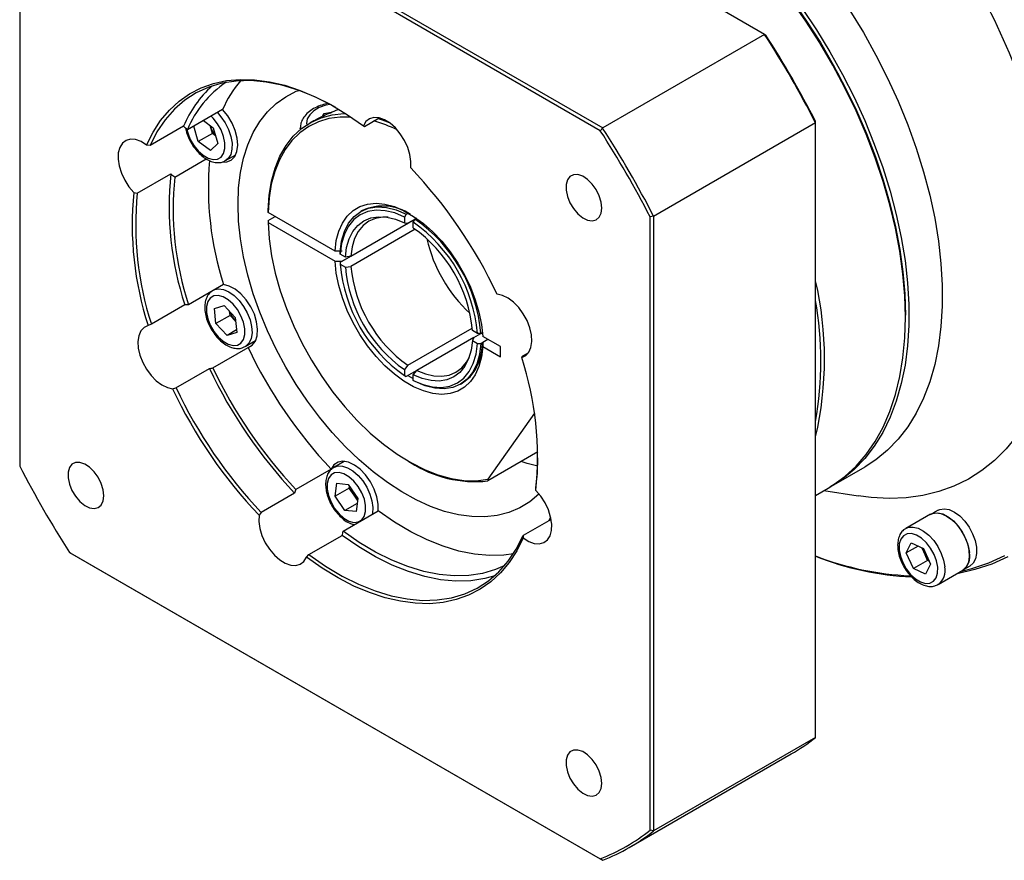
# Model space of a CAD drawing. Header units: millimetres. Extents: x 10014 to 11120, y 367 to 1148.
# Tile 4 of 8: x 10352 to 10490, y 510 to 628. Entities that reach past the tile are written whole.
import ezdxf

# ---------------------------------------------------------------- set-up
doc = ezdxf.new("R2010")
doc.units = ezdxf.units.MM
doc.layers.add('1轮廓实线层', color=7, linetype='Continuous')

msp = doc.modelspace()

# ---------------------------------------------------------------- linework, layer by layer
at = {"layer": '1轮廓实线层', "linetype": 'Continuous', "lineweight": 30}
for p, q in [((10456.23, 626.39), (10381.45, 669.56)), ((10358.69, 656.42), (10433.47, 613.25)), ((10433.13, 612.87), (10358.53, 655.94)), ((10351.53, 651.9), (10351.53, 565.75)), ((10456.23, 626.39), (10433.47, 613.25)), ((10456.39, 626.3), (10456.23, 626.39)), ((10380.05, 615.84), (10375.1, 612.98)), ((10394.11, 614.91), (10394.28, 615.29)), ((10394.28, 615.29), (10395.33, 615.45)), ((10394.28, 614.99), (10394.28, 615.29)), ((10400, 613.48), (10402.06, 614.67)), ((10374.56, 613.5), (10369.85, 610.78)), ((10376.63, 611.35), (10375.99, 613.5)), ((10377.35, 614.28), (10378.72, 613.28)), ((10378.28, 613.6), (10378.28, 613.6)), ((10378.61, 612.49), (10378.28, 613.6)), ((10378.72, 613.28), (10379.37, 611.07)), ((10390.98, 613.03), (10390.97, 613.27)), ((10390.97, 613.25), (10390.97, 613.02)), ((10392.85, 614.26), (10392.3, 613.94)), ((10399.83, 613.56), (10400, 613.48)), ((10433.13, 612.87), (10433.47, 613.25)), ((10440.62, 600.85), (10463.39, 614)), ((10463.39, 614), (10463.39, 614.18)), ((10463.39, 527.64), (10463.39, 614)), ((10378.61, 612.49), (10376.63, 611.35)), ((10379.05, 612.17), (10378.61, 612.49)), ((10369.85, 610.78), (10369.36, 610.84)), ((10378.33, 610.11), (10376.63, 611.35)), ((10379.37, 611.07), (10378.33, 610.11)), ((10373.32, 606.35), (10377.75, 608.9)), ((10380.44, 608.66), (10381.9, 609.5)), ((10368.06, 604.09), (10372.76, 606.81)), ((10367.57, 604.18), (10368.06, 604.09)), ((10386.43, 601.39), (10386.43, 601.67)), ((10395.85, 595.95), (10386.43, 601.39)), ((10386.43, 600.24), (10387.42, 600.82)), ((10399.72, 601.66), (10399.47, 601.52)), ((10405.85, 601.16), (10405.6, 600.73)), ((10405.6, 600.73), (10405.6, 599.91)), ((10405.85, 601.16), (10406.1, 601.3)), ((10440.62, 600.85), (10440.13, 600.75)), ((10440.13, 514.6), (10440.13, 600.75)), ((10440.62, 600.85), (10440.62, 514.5)), ((10386.43, 600.24), (10386.43, 599.96)), ((10386.43, 599.96), (10395.85, 594.52)), ((10398.08, 595.24), (10407.08, 600.44)), ((10405.6, 599.91), (10406.1, 599.87)), ((10407.09, 600.44), (10406.1, 599.87)), ((10406.84, 600.02), (10407.09, 600.44)), ((10406.84, 599.2), (10406.84, 600.02)), ((10407.3, 600.57), (10407.09, 600.44)), ((10407.11, 599.02), (10398.08, 593.81)), ((10396.84, 595.95), (10395.85, 595.95)), ((10396.59, 595.52), (10396.59, 595.81)), ((10397.3, 595.12), (10396.59, 595.52)), ((10396.59, 594.38), (10398.07, 595.24)), ((10396.84, 594.52), (10398.07, 595.24)), ((10398.08, 595.24), (10397.3, 595.12)), ((10395.85, 594.52), (10396.84, 594.52)), ((10396.59, 594.38), (10396.59, 594.1)), ((10396.59, 594.1), (10397.3, 593.69)), ((10397.3, 593.69), (10398.08, 593.81)), ((10380.19, 591.26), (10375.24, 588.4)), ((10374.73, 588.4), (10370.03, 585.68)), ((10378.89, 587.87), (10380.25, 588.29)), ((10380.25, 588.29), (10381.83, 586.62)), ((10379.11, 585.78), (10378.89, 587.87)), ((10381.09, 586.92), (10379.11, 585.78)), ((10381.09, 586.92), (10381.03, 587.46)), ((10381.88, 586.09), (10381.09, 586.92)), ((10476.01, 586.68), (10476.01, 586.96)), ((10370.03, 585.68), (10369.57, 585.5)), ((10380.69, 584.11), (10379.11, 585.78)), ((10381.83, 586.62), (10382.05, 584.52)), ((10381.89, 586.08), (10381.88, 586.09)), ((10382.02, 584.87), (10380.69, 584.11)), ((10382.05, 584.52), (10380.69, 584.11)), ((10406.1, 579.92), (10415.13, 585.13)), ((10415.85, 584.4), (10415.15, 584.81)), ((10415.36, 583.83), (10416.34, 584.4)), ((10416.35, 584.4), (10415.85, 584.4)), ((10416.35, 584.4), (10416.56, 584.52)), ((10383.24, 582.54), (10384.69, 583.38)), ((10415.36, 583.83), (10407.34, 579.2)), ((10415.36, 583.83), (10415.15, 583.38)), ((10415.15, 583.38), (10415.85, 582.97)), ((10415.85, 582.97), (10416.35, 582.97)), ((10417.34, 583.55), (10416.35, 582.97)), ((10419.09, 582.53), (10416.6, 583.97)), ((10417.34, 583.55), (10416.6, 583.12)), ((10416.6, 583.12), (10416.6, 582.55)), ((10378.67, 579.55), (10383.62, 582.41)), ((10416.6, 582.55), (10419.09, 581.11)), ((10419.09, 581.11), (10419.09, 582.53)), ((10422.99, 581.61), (10422.12, 581.1)), ((10406.1, 579.92), (10405.6, 579.3)), ((10422.12, 581.1), (10422.08, 581)), ((10373.49, 576.75), (10378.2, 579.47)), ((10405.6, 579.3), (10405.6, 578.48)), ((10405.6, 578.48), (10405.85, 578.34)), ((10407.33, 579.19), (10405.85, 578.34)), ((10406.84, 578.58), (10407.34, 579.2)), ((10406.84, 577.77), (10406.84, 578.58)), ((10407.09, 577.63), (10406.84, 577.77)), ((10413.47, 577.27), (10413.72, 577.41)), ((10373.02, 576.61), (10373.49, 576.75)), ((10423.86, 573.2), (10417.34, 563.91)), ((10424.35, 567.73), (10417.31, 563.66)), ((10397.12, 566.41), (10395.67, 565.57)), ((10406.22, 566.39), (10406.47, 566.25)), ((10395.29, 565.34), (10390.34, 562.48)), ((10465.63, 562.93), (10470.34, 565.64)), ((10395.87, 561.51), (10396.09, 563.34)), ((10396.09, 563.34), (10397.68, 563.18)), ((10417.34, 563.91), (10417.31, 563.66)), ((10390.17, 561.95), (10385.46, 559.24)), ((10397.84, 562.65), (10395.87, 561.51)), ((10397.68, 563.18), (10399.03, 561.19)), ((10397.84, 562.65), (10397.87, 562.89)), ((10398.52, 561.65), (10397.84, 562.65)), ((10424.08, 562.32), (10424.09, 562.69)), ((10463.39, 561.63), (10465.14, 562.64)), ((10464.54, 562.3), (10469.37, 561.55)), ((10397.22, 559.52), (10395.87, 561.51)), ((10398.95, 560.51), (10397.22, 559.52)), ((10399.01, 560.95), (10398.52, 561.65)), ((10399.03, 561.19), (10398.81, 559.36)), ((10385.46, 559.24), (10385.17, 558.84)), ((10396.98, 556.6), (10401.93, 559.45)), ((10398.81, 559.36), (10397.22, 559.52)), ((10480.6, 559.55), (10479.86, 559.13)), ((10426.21, 558.26), (10422.3, 556)), ((10426.15, 558.57), (10425.9, 558.08)), ((10479.53, 558.99), (10476.07, 556.99)), ((10392.15, 553.31), (10396.86, 556.02)), ((10422.3, 556), (10422.3, 555.66)), ((10476.14, 553.54), (10476.84, 554.95)), ((10476.84, 554.95), (10478.55, 554.17)), ((10358.53, 553.63), (10433.13, 510.56)), ((10358.69, 553.53), (10358.53, 553.63)), ((10477.81, 554.5), (10476.14, 553.54)), ((10478.63, 553.59), (10478.31, 554.28)), ((10478.55, 554.17), (10479.55, 551.98)), ((10479.13, 552.5), (10478.63, 553.59)), ((10433.47, 510.36), (10358.69, 553.53)), ((10391.83, 552.93), (10392.15, 553.31)), ((10477.15, 551.36), (10476.14, 553.54)), ((10479.13, 552.5), (10477.15, 551.36)), ((10479.37, 552.39), (10479.13, 552.5)), ((10478.86, 550.58), (10477.15, 551.36)), ((10479.55, 551.98), (10478.86, 550.58)), ((10480.62, 549.11), (10484.08, 551.11)), ((10484.37, 551.32), (10485.1, 551.74)), ((10463.39, 527.64), (10440.62, 514.5)), ((10437.2, 512.16), (10459.97, 525.3)), ((10440.62, 514.5), (10440.13, 514.6)), ((10433.47, 510.36), (10433.13, 510.56))]:
    msp.add_line(p, q, dxfattribs=at)
at = {"layer": '1轮廓实线层', "linetype": 'Continuous', "lineweight": 30, "flags": 128}
for points in [[(10439.14, 650.83), (10441.05, 649.68), (10443.58, 647.96), (10446.1, 646.05), (10448.58, 643.96), (10451.02, 641.71), (10453.4, 639.29), (10455.71, 636.73), (10457.94, 634.03), (10460.09, 631.2), (10462.13, 628.27), (10464.06, 625.24), (10465.88, 622.13), (10467.57, 618.96), (10469.12, 615.73), (10470.53, 612.47), (10471.79, 609.19), (10472.89, 605.9), (10473.84, 602.63), (10474.62, 599.38), (10475.23, 596.18), (10475.66, 593.03), (10475.93, 589.95), (10476.01, 586.96)], [(10476.01, 586.68), (10475.93, 589.69), (10475.66, 592.78), (10475.22, 595.95), (10474.61, 599.18), (10473.82, 602.45), (10472.87, 605.75), (10471.76, 609.05), (10470.49, 612.36), (10469.07, 615.64), (10467.51, 618.89), (10465.81, 622.09), (10463.98, 625.21), (10462.04, 628.26), (10459.98, 631.21)], [(10476.01, 586.96), (10475.99, 588.45), (10475.82, 591.48), (10475.47, 594.59), (10474.94, 597.77), (10474.25, 601), (10473.39, 604.27), (10472.36, 607.55), (10471.18, 610.83), (10469.84, 614.11), (10468.36, 617.35), (10466.74, 620.55), (10464.99, 623.7), (10463.11, 626.77), (10461.12, 629.75)], [(10461.52, 630.04), (10463.52, 627.04), (10465.41, 623.94), (10467.17, 620.78), (10468.8, 617.56), (10470.3, 614.29), (10471.64, 610.99), (10472.83, 607.69), (10473.86, 604.38), (10474.73, 601.1), (10475.43, 597.85), (10475.96, 594.65), (10476.31, 591.51), (10476.49, 588.46), (10476.49, 585.5), (10476.31, 582.65), (10475.96, 579.92), (10475.43, 577.33), (10474.73, 574.88), (10473.86, 572.6), (10472.83, 570.49), (10471.64, 568.55), (10470.3, 566.81), (10468.8, 565.27), (10467.17, 563.93), (10465.41, 562.8), (10465.38, 562.79)], [(10468.22, 629.75), (10470.11, 626.66), (10471.87, 623.49), (10473.51, 620.27), (10475, 617), (10476.34, 613.71), (10477.53, 610.4), (10478.57, 607.1), (10479.43, 603.81), (10480.13, 600.56), (10480.66, 597.36), (10481.01, 594.22), (10481.19, 591.17), (10481.19, 588.21), (10481.01, 585.36), (10480.66, 582.63), (10480.13, 580.04), (10479.43, 577.6), (10478.57, 575.31), (10477.53, 573.2), (10476.34, 571.27), (10475, 569.52), (10473.51, 567.98), (10471.87, 566.64), (10470.34, 565.64)], [(10369.36, 610.84), (10370.27, 612.66), (10371.34, 614.3), (10372.56, 615.76), (10373.92, 617.01), (10375.41, 618.06), (10377.03, 618.89), (10378.77, 619.51), (10380.61, 619.91), (10382.54, 620.08), (10384.55, 620.03), (10386.63, 619.75), (10388.77, 619.25), (10390.95, 618.53), (10393.16, 617.6), (10395.38, 616.45), (10397.61, 615.11), (10399.83, 613.56)], [(10395.96, 616.13), (10395.32, 616.48), (10392.99, 617.65), (10390.67, 618.58), (10388.39, 619.27), (10386.17, 619.71), (10384.01, 619.9), (10381.93, 619.85), (10379.95, 619.54), (10378.09, 618.99), (10376.34, 618.19), (10374.73, 617.15), (10373.27, 615.88), (10371.96, 614.39), (10370.82, 612.69), (10369.85, 610.78)], [(10382.22, 602.54), (10382.3, 604.82), (10382.56, 606.99), (10383, 609.02), (10383.6, 610.9), (10384.36, 612.63), (10385.28, 614.17), (10386.36, 615.53), (10387.57, 616.7), (10388.92, 617.65), (10390.4, 618.4), (10390.76, 618.54)], [(10380.15, 608.45), (10380.64, 608.48), (10381.27, 608.74), (10381.75, 609.24), (10382.06, 609.95), (10382.18, 610.83), (10382.1, 611.83), (10381.82, 612.89), (10381.37, 613.95), (10380.77, 614.95), (10380.05, 615.84)], [(10395.16, 616.57), (10394.57, 616.44), (10393.64, 616.11), (10392.86, 615.66), (10392.29, 615.12), (10391.94, 614.52), (10391.85, 613.89), (10391.87, 613.68)], [(10375.04, 613.04), (10375.16, 612.57), (10375.51, 611.65), (10376.02, 610.78), (10376.63, 610.02), (10377.32, 609.41), (10378.03, 609), (10378.71, 608.81), (10379.33, 608.87), (10379.83, 609.15), (10380.19, 609.66), (10380.37, 610.35), (10380.37, 611.17), (10380.19, 612.06), (10379.84, 612.98), (10379.33, 613.85), (10378.72, 614.62), (10378.43, 614.9)], [(10379.31, 615.41), (10379.82, 614.84), (10380.41, 613.97), (10380.88, 613.03), (10381.21, 612.06), (10381.37, 611.13), (10381.36, 610.27), (10381.18, 609.54), (10380.83, 608.98), (10380.42, 608.65)], [(10386.43, 601.67), (10386.58, 603.79), (10386.92, 605.78), (10387.43, 607.62), (10388.11, 609.29), (10388.97, 610.78), (10389.98, 612.08), (10391.15, 613.17), (10392.45, 614.03), (10393.89, 614.68), (10395.44, 615.09), (10397.09, 615.27), (10397.35, 615.27)], [(10398.09, 614.79), (10396.56, 614.78), (10394.99, 614.56), (10393.51, 614.12), (10392.15, 613.46), (10390.91, 612.58), (10389.8, 611.5), (10388.84, 610.23), (10388.03, 608.77), (10387.38, 607.15), (10386.89, 605.36), (10386.58, 603.44), (10386.43, 601.39)], [(10406.49, 607.66), (10406.52, 608.54), (10406.38, 609.51), (10406.07, 610.51), (10405.61, 611.51), (10405.02, 612.44), (10404.33, 613.26), (10403.58, 613.92), (10402.8, 614.41), (10402.03, 614.68), (10401.32, 614.73), (10400.7, 614.55), (10400.19, 614.16), (10399.83, 613.56)], [(10401.89, 614.57), (10402.49, 614.38), (10403.45, 614.02)], [(10369.36, 610.84), (10368.58, 611.33), (10367.81, 611.61), (10367.1, 611.67), (10366.47, 611.5), (10365.96, 611.11), (10365.59, 610.53), (10365.39, 609.77), (10365.36, 608.89), (10365.51, 607.92), (10365.82, 606.91), (10366.29, 605.92), (10366.88, 605), (10367.57, 604.18)], [(10433.35, 602), (10433.26, 602.84), (10432.98, 603.73), (10432.55, 604.6), (10431.99, 605.38), (10431.34, 606.02), (10430.66, 606.47), (10429.98, 606.7), (10429.37, 606.68), (10428.87, 606.43), (10428.51, 605.96), (10428.33, 605.3), (10428.33, 604.51), (10428.51, 603.64), (10428.87, 602.75), (10429.37, 601.92), (10429.98, 601.2), (10430.66, 600.65), (10431.34, 600.31), (10431.99, 600.2), (10432.55, 600.34), (10432.98, 600.7), (10433.26, 601.27), (10433.35, 602)], [(10424.53, 561.81), (10424.51, 561.79), (10423.22, 560.73), (10421.81, 559.87), (10420.27, 559.24), (10418.63, 558.82), (10416.89, 558.63), (10415.07, 558.66), (10413.18, 558.91), (10411.24, 559.39), (10409.26, 560.08), (10407.24, 560.99), (10405.22, 562.11), (10403.2, 563.43), (10401.2, 564.93), (10399.24, 566.62), (10397.32, 568.47), (10395.46, 570.47), (10393.68, 572.6), (10391.99, 574.86), (10390.4, 577.22), (10388.92, 579.67), (10387.57, 582.19), (10386.36, 584.76), (10385.28, 587.36), (10384.36, 589.97), (10383.6, 592.58), (10383, 595.15), (10382.56, 597.69), (10382.3, 600.15), (10382.22, 602.54)], [(10395.85, 595.95), (10396.02, 597.42), (10396.36, 598.74), (10396.88, 599.9), (10397.56, 600.88), (10398.38, 601.66), (10399.35, 602.22), (10400.43, 602.56), (10401.61, 602.67), (10402.87, 602.55), (10404.19, 602.2), (10405.54, 601.62), (10406.9, 600.83), (10408.26, 599.85), (10409.58, 598.67), (10410.84, 597.34), (10412.02, 595.87), (10413.1, 594.28), (10414.06, 592.61), (10414.89, 590.88), (10415.56, 589.12), (10416.08, 587.36), (10416.43, 585.64), (10416.6, 583.97)], [(10396.59, 595.81), (10396.78, 597.34), (10397.18, 598.7), (10397.76, 599.86), (10398.53, 600.81), (10399.47, 601.52), (10400.55, 601.97), (10401.76, 602.17), (10403.06, 602.09), (10404.43, 601.75), (10405.85, 601.16)], [(10405.6, 600.73), (10404.23, 601.31), (10402.89, 601.63), (10401.62, 601.7), (10400.45, 601.51), (10399.4, 601.07), (10398.49, 600.38), (10397.74, 599.46), (10397.16, 598.33), (10396.78, 597.01), (10396.59, 595.52)], [(10397.3, 595.12), (10397.48, 596.48), (10397.83, 597.69), (10398.37, 598.73), (10399.06, 599.57), (10399.9, 600.21), (10400.86, 600.62), (10401.94, 600.79), (10403.11, 600.73), (10404.34, 600.44), (10405.6, 599.91)], [(10403.33, 600.7), (10402.57, 600.71), (10401.53, 600.54), (10400.59, 600.14), (10399.78, 599.53), (10399.11, 598.72), (10398.6, 597.72), (10398.25, 596.55), (10398.08, 595.24)], [(10386.43, 599.96), (10386.59, 597.66), (10386.92, 595.28), (10387.44, 592.84), (10388.14, 590.37), (10389.01, 587.89), (10390.04, 585.43), (10391.22, 582.99), (10392.54, 580.62), (10393.99, 578.33), (10395.56, 576.14), (10397.23, 574.08), (10398.98, 572.15), (10400.8, 570.39), (10402.67, 568.81), (10404.57, 567.42), (10406.49, 566.23), (10408.41, 565.26), (10410.31, 564.52), (10412.17, 564.01), (10413.97, 563.74), (10415.7, 563.7), (10417.34, 563.91)], [(10416.6, 582.55), (10416.43, 581.08), (10416.08, 579.76), (10415.56, 578.59), (10414.89, 577.62), (10414.06, 576.84), (10413.1, 576.28), (10412.02, 575.94), (10410.84, 575.83), (10409.58, 575.95), (10408.26, 576.3), (10406.9, 576.88), (10405.54, 577.67), (10404.19, 578.65), (10402.87, 579.82), (10401.61, 581.16), (10400.43, 582.63), (10399.35, 584.22), (10398.38, 585.89), (10397.56, 587.62), (10396.88, 589.38), (10396.36, 591.14), (10396.02, 592.86), (10395.85, 594.52)], [(10383.62, 582.41), (10384.21, 582.74), (10384.65, 583.3), (10384.91, 584.06), (10384.97, 584.98), (10384.83, 586), (10384.51, 587.07), (10384.01, 588.12), (10383.37, 589.09), (10382.63, 589.94), (10381.82, 590.61), (10380.99, 591.05), (10380.19, 591.26)], [(10377.95, 588.86), (10377.77, 588.17), (10377.77, 587.35), (10377.95, 586.45), (10378.31, 585.53), (10378.81, 584.66), (10379.42, 583.9), (10380.11, 583.29), (10380.82, 582.88), (10381.51, 582.69), (10382.12, 582.75), (10382.63, 583.04), (10382.98, 583.54), (10383.17, 584.23), (10383.17, 585.05), (10382.98, 585.95), (10382.63, 586.86), (10382.13, 587.73), (10381.51, 588.5), (10380.83, 589.11), (10380.12, 589.52), (10379.43, 589.7), (10378.81, 589.65), (10378.31, 589.36), (10377.95, 588.86)], [(10378.95, 590.55), (10379.48, 590.64), (10380.18, 590.54), (10380.92, 590.22), (10381.66, 589.71), (10382.37, 589.02), (10383, 588.19), (10383.52, 587.27), (10383.9, 586.31), (10384.12, 585.35), (10384.18, 584.46), (10384.06, 583.68), (10383.77, 583.05), (10383.33, 582.6), (10383.21, 582.53)], [(10422.08, 581), (10422.66, 581.28), (10423.1, 581.76), (10423.39, 582.43), (10423.51, 583.25), (10423.45, 584.19), (10423.22, 585.18), (10422.83, 586.18), (10422.3, 587.15), (10421.66, 588.03), (10420.93, 588.77), (10420.16, 589.35), (10419.38, 589.73), (10418.64, 589.88)], [(10369.57, 585.5), (10369, 585.22), (10368.55, 584.74), (10368.27, 584.07), (10368.15, 583.24), (10368.2, 582.31), (10368.43, 581.32), (10368.82, 580.31), (10369.35, 579.35), (10370, 578.47), (10370.73, 577.72), (10371.5, 577.15), (10372.28, 576.77), (10373.02, 576.61)], [(10465.14, 562.64), (10465.81, 563.05), (10467.51, 564.28), (10469.07, 565.73), (10470.49, 567.37), (10471.76, 569.21), (10472.87, 571.23), (10473.82, 573.44), (10474.61, 575.8), (10475.22, 578.32), (10475.66, 580.98), (10475.93, 583.77), (10476.01, 586.68)], [(10415.15, 583.38), (10414.97, 582.02), (10414.61, 580.81), (10414.08, 579.77), (10413.39, 578.92), (10412.55, 578.29), (10411.58, 577.88), (10410.5, 577.7), (10409.34, 577.76), (10408.11, 578.06), (10406.84, 578.58)], [(10406.84, 577.77), (10408.22, 577.19), (10409.56, 576.87), (10410.82, 576.8), (10412, 576.98), (10413.05, 577.43), (10413.96, 578.12), (10414.71, 579.04), (10415.28, 580.17), (10415.67, 581.49), (10415.85, 582.97)], [(10416.35, 582.97), (10416.16, 581.45), (10415.76, 580.09), (10415.18, 578.92), (10414.41, 577.98), (10413.47, 577.27), (10412.39, 576.81), (10411.18, 576.62), (10409.88, 576.69), (10408.51, 577.03), (10407.09, 577.63)], [(10413.72, 577.41), (10413.97, 577.57), (10414.83, 578.3), (10415.53, 579.23), (10416.06, 580.36), (10416.42, 581.67), (10416.6, 583.12)], [(10407.34, 579.2), (10408.56, 578.7), (10409.74, 578.42), (10410.87, 578.36), (10411.91, 578.53), (10412.84, 578.93), (10413.65, 579.54), (10414.32, 580.35), (10414.69, 581.02)], [(10406.1, 578.48), (10406.72, 578.1), (10406.84, 578.03)], [(10492.62, 571.39), (10491.64, 569.97), (10490.16, 568.16), (10488.53, 566.54), (10486.76, 565.13), (10484.86, 563.93), (10482.84, 562.94), (10480.71, 562.17), (10478.47, 561.62), (10476.14, 561.3), (10473.72, 561.2), (10471.22, 561.32), (10469.37, 561.55)], [(10363.35, 561.58), (10363.26, 562.42), (10362.98, 563.31), (10362.55, 564.17), (10361.99, 564.96), (10361.34, 565.59), (10360.66, 566.04), (10359.98, 566.27), (10359.37, 566.26), (10358.87, 566.01), (10358.51, 565.54), (10358.33, 564.88), (10358.33, 564.08), (10358.51, 563.21), (10358.87, 562.33), (10359.37, 561.5), (10359.98, 560.78), (10360.66, 560.23), (10361.34, 559.89), (10361.99, 559.78), (10362.55, 559.91), (10362.98, 560.28), (10363.26, 560.85), (10363.35, 561.58)], [(10401.93, 559.45), (10401.93, 560.4), (10401.74, 561.44), (10401.37, 562.51), (10400.83, 563.55), (10400.15, 564.5), (10399.39, 565.3), (10398.57, 565.9), (10397.74, 566.29), (10396.96, 566.42), (10396.27, 566.3), (10395.7, 565.93), (10395.29, 565.34)], [(10424.34, 565.72), (10422.87, 566.1), (10422.02, 566.38)], [(10424.09, 562.69), (10424.29, 564.77), (10424.36, 566.92)], [(10394.93, 561.6), (10395.29, 560.68), (10395.79, 559.81), (10396.41, 559.05), (10397.09, 558.44), (10397.8, 558.03), (10398.49, 557.84), (10399.11, 557.9), (10399.61, 558.19), (10399.96, 558.69), (10400.15, 559.38), (10400.15, 560.2), (10399.97, 561.1), (10399.61, 562.01), (10399.11, 562.88), (10398.49, 563.65), (10397.81, 564.26), (10397.1, 564.67), (10396.41, 564.85), (10395.79, 564.8), (10395.29, 564.51), (10394.94, 564.01), (10394.75, 563.32), (10394.75, 562.5), (10394.93, 561.6)], [(10395.66, 565.57), (10396.22, 565.77), (10396.89, 565.75), (10397.62, 565.52), (10398.37, 565.07), (10399.09, 564.44), (10399.75, 563.66), (10400.32, 562.77), (10400.76, 561.82), (10401.04, 560.86), (10401.16, 559.94), (10401.1, 559.11), (10401.07, 558.96)], [(10422.3, 555.66), (10423.08, 555.17), (10423.84, 554.89), (10424.56, 554.83), (10425.19, 555), (10425.7, 555.39), (10426.07, 555.97), (10426.27, 556.72), (10426.3, 557.61), (10426.15, 558.58), (10425.83, 559.58), (10425.37, 560.58), (10424.77, 561.5), (10424.08, 562.32)], [(10420.91, 553.42), (10419.59, 553.24), (10417.56, 553.19), (10415.45, 553.38), (10413.27, 553.81), (10411.04, 554.48), (10408.78, 555.39), (10406.5, 556.52), (10404.21, 557.88), (10401.93, 559.45)], [(10479.53, 558.99), (10479.92, 559.15), (10480.57, 559.19), (10481.29, 559.02), (10482.03, 558.62), (10482.77, 558.04), (10483.45, 557.3), (10484.04, 556.43), (10484.52, 555.49), (10484.85, 554.53), (10485.01, 553.59)], [(10479.56, 558.95), (10479.69, 559.02), (10480.3, 559.16), (10481, 559.08), (10481.74, 558.77), (10482.48, 558.26), (10483.18, 557.58), (10483.81, 556.75), (10484.33, 555.84), (10484.72, 554.88), (10484.94, 553.93), (10484.99, 553.04), (10484.87, 552.26), (10484.58, 551.63), (10484.14, 551.19), (10484.06, 551.14)], [(10480.6, 559.55), (10480.84, 559.67), (10481.47, 559.76), (10482.18, 559.63), (10482.92, 559.29), (10483.66, 558.74), (10484.35, 558.03), (10484.96, 557.18), (10485.46, 556.25), (10485.81, 555.29), (10486, 554.35), (10486.02, 553.48), (10485.87, 552.73), (10485.55, 552.13), (10485.1, 551.74)], [(10385.17, 558.84), (10385.13, 557.96), (10385.27, 556.99), (10385.58, 555.98), (10386.04, 554.99), (10386.63, 554.06), (10387.32, 553.24), (10388.08, 552.57), (10388.86, 552.09), (10389.62, 551.82), (10390.34, 551.77), (10390.96, 551.95), (10391.47, 552.34), (10391.83, 552.93)], [(10419.71, 551.8), (10418.4, 551.23), (10416.57, 550.68), (10414.64, 550.39), (10412.61, 550.33), (10410.5, 550.52), (10408.32, 550.95), (10406.09, 551.62), (10403.83, 552.53), (10401.55, 553.67), (10399.26, 555.02), (10396.98, 556.6)], [(10476.08, 556.99), (10476.45, 557.15), (10477.1, 557.19), (10477.82, 557.02), (10478.57, 556.62), (10479.3, 556.04), (10479.99, 555.3), (10480.58, 554.43), (10481.05, 553.49), (10481.38, 552.53), (10481.54, 551.59)], [(10422.3, 555.66), (10421.38, 553.84), (10420.31, 552.19), (10419.1, 550.74), (10417.74, 549.49), (10416.24, 548.44), (10414.62, 547.6), (10412.89, 546.99), (10411.05, 546.59), (10409.12, 546.42), (10407.11, 546.47), (10405.03, 546.75), (10402.89, 547.25), (10400.71, 547.97), (10398.5, 548.9), (10396.27, 550.04), (10394.04, 551.39), (10391.83, 552.93)], [(10392.15, 553.31), (10394.49, 551.7), (10396.83, 550.3), (10399.16, 549.14), (10401.48, 548.21), (10403.76, 547.52), (10405.99, 547.08), (10408.14, 546.88), (10410.22, 546.94), (10412.2, 547.24), (10414.07, 547.8), (10415.81, 548.6), (10417.42, 549.63), (10418.88, 550.9), (10420.19, 552.39), (10421.33, 554.1), (10422.3, 556)], [(10418.29, 550.34), (10416.9, 549.96), (10414.92, 549.65), (10412.85, 549.6), (10410.69, 549.79), (10408.46, 550.23), (10406.18, 550.92), (10403.87, 551.85), (10401.53, 553.02), (10399.19, 554.41), (10396.86, 556.02)], [(10480.56, 551.53), (10480.39, 552.42), (10480.05, 553.34), (10479.56, 554.22), (10478.96, 554.99), (10478.28, 555.62), (10477.57, 556.05), (10476.87, 556.26), (10476.25, 556.23), (10475.73, 555.96), (10475.36, 555.48), (10475.16, 554.81), (10475.14, 554), (10475.31, 553.1), (10475.65, 552.19), (10476.14, 551.31), (10476.74, 550.53), (10477.42, 549.9), (10478.13, 549.47), (10478.83, 549.26), (10479.45, 549.3), (10479.97, 549.56), (10480.34, 550.05), (10480.54, 550.72), (10480.56, 551.53)], [(10490.4, 553.01), (10488.14, 551.99), (10485.77, 551.2), (10483.29, 550.62), (10483.22, 550.61)], [(10483.89, 551), (10485.37, 551.37), (10487.73, 552.16), (10489.98, 553.17)], [(10433.35, 521.17), (10433.26, 522.01), (10432.98, 522.9), (10432.55, 523.76), (10431.99, 524.54), (10431.34, 525.18), (10430.66, 525.63), (10429.98, 525.86), (10429.37, 525.85), (10428.87, 525.6), (10428.51, 525.13), (10428.33, 524.47), (10428.33, 523.67), (10428.51, 522.8), (10428.87, 521.92), (10429.37, 521.09), (10429.98, 520.37), (10430.66, 519.82), (10431.34, 519.48), (10431.99, 519.37), (10432.55, 519.5), (10432.98, 519.87), (10433.26, 520.44), (10433.35, 521.17)]]:
    msp.add_lwpolyline(points, dxfattribs=at)
at = {"layer": '1轮廓实线层', "linetype": 'Continuous', "lineweight": 30}
for centre, radius, start, end in [((10397.56, 584.1), 101.18, 14.931, 33.5449), ((10336.78, 549.16), 142.24, 27.1157, 32.8843), ((10337.37, 549.5), 141.65, 27.1673, 32.8327), ((10389.31, 607.29), 16.01, 132.1748, 157.185), ((10388.92, 607.28), 14.96, 124.12, 157.5769), ((10395.23, 609.29), 16.53, 140.118, 156.6585), ((10370.16, 608.33), 6.78, 43.279, 49.6128), ((10381.66, 614.62), 3.53, 196.7904, 221.5061), ((10395.82, 594.99), 20.01, 64.0027, 74.0859), ((10314.01, 536.02), 142.24, 27.1157, 32.8843), ((10314.11, 536.07), 141.65, 27.1673, 32.8327), ((10422.26, 604.87), 44.22, 175.0511, 197.9266), ((10357.35, 561.04), 67.73, 25.2006, 43.4932), ((10417.29, 602.26), 44.76, 174.1677, 198.0435), ((10376.92, 611.28), 6.1, 227.0998, 233.8973), ((10416.96, 601.94), 43.86, 174.2338, 197.9774), ((10412.48, 599.54), 45.14, 174.0928, 198.1184), ((10412.59, 599.54), 44.76, 174.1677, 198.0435), ((10402.6, 595.36), 6.93, 56.0043, 114.5809), ((10394.69, 582.59), 21.24, 4.8891, 55.1109), ((10394.65, 582.57), 21.77, 4.8273, 55.1727), ((10395.51, 583.06), 19.72, 5.0833, 54.9167), ((10428.4, 602.05), 20.11, 192.5234, 227.4712), ((10417.75, 595.91), 21.24, 184.8891, 235.1109), ((10416.94, 595.44), 19.72, 185.0833, 234.9167), ((10417.1, 595.53), 19.1, 185.1711, 234.8289), ((10415.82, 580.82), 48.82, 347.0069, 12.9931), ((10375.01, 586.29), 2.12, 83.873, 97.6245), ((10414.37, 580.53), 49.76, 350.1618, 9.8382), ((10384.45, 588.5), 3.53, 198.4938, 223.1487), ((10443.12, 610.54), 65.81, 205.3079, 223.3859), ((10379.18, 566.96), 45.14, 354.0928, 18.1184), ((10378.13, 581.33), 1.86, 272.1546, 287.1858), ((10438.93, 608.12), 67.15, 205.2577, 223.4362), ((10438.17, 607.68), 65.81, 205.3079, 223.3859), ((10434.3, 605.45), 67.73, 205.2006, 223.4932), ((10434.23, 605.41), 67.15, 205.2577, 223.4362), ((10415.56, 580.35), 16.78, 237.2025, 275.996), ((10477.55, 630.42), 141.65, 207.1673, 212.8327), ((10392.85, 561.35), 2.75, 155.7412, 167.3107), ((10401.44, 563.65), 3.53, 197.0514, 214.4308), ((10401.22, 563.48), 3.26, 214.0769, 227.4633), ((10393.72, 556.97), 3.28, 343.133, 353.4227), ((10481.56, 554.96), 3.24, 192.9711, 205.0031), ((10481.83, 555.06), 3.53, 204.6413, 222.5527), ((10482.6, 553.08), 2.47, 307.0884, 12.0324), ((10478.5, 592.15), 41.85, 248.8313, 267.4808), ((10478.9, 592.37), 42.24, 248.4593, 267.2904), ((10479.12, 551.08), 2.48, 307.7174, 11.9637), ((10446.16, 549.2), 27.6, 300.0085, 308.6296), ((10423.07, 536.07), 27.42, 291.5287, 308.482), ((10423.43, 536.01), 27.54, 291.3753, 308.6354)]:
    msp.add_arc(centre, radius, start, end, dxfattribs=at)
for points, knots in [([(10394.85, 616.68), (10394.57, 616.62), (10393.93, 616.48), (10393.04, 616.1), (10392.21, 615.59), (10391.58, 614.98), (10391.17, 614.31), (10390.98, 613.73), (10390.99, 613.39), (10391, 613.28)], [0, 0, 0, 0, 0.13495, 0.303096, 0.47331, 0.644929, 0.792903, 0.935173, 1, 1, 1, 1]), ([(10392.85, 614.26), (10392.89, 614.28), (10393.2, 614.48), (10394.19, 614.97), (10395.33, 615.46), (10396.18, 615.82), (10396.27, 615.86)], [0, 0, 0, 0, 0.0412331, 0.389219, 0.9371404, 1, 1, 1, 1]), ([(10374.86, 613.2), (10374.9, 613.01), (10375, 612.5), (10375.33, 611.69), (10375.82, 610.8), (10376.42, 610), (10377.11, 609.32), (10377.85, 608.8), (10378.61, 608.47), (10379.33, 608.36), (10379.94, 608.41), (10380.27, 608.59), (10380.4, 608.67)], [0, 0, 0, 0, 0.070871, 0.180865, 0.290596, 0.400511, 0.511026, 0.622732, 0.736028, 0.836554, 0.932091, 1, 1, 1, 1]), ([(10378.58, 590.33), (10378.45, 590.24), (10378.12, 590.01), (10377.93, 589.65), (10377.81, 589.43)], [0, 0, 0, 0, 0.404812, 1, 1, 1, 1]), ([(10377.81, 589.43), (10377.76, 589.3), (10377.61, 588.93), (10377.52, 588.24), (10377.56, 587.37), (10377.78, 586.45), (10378.14, 585.52), (10378.64, 584.64), (10379.24, 583.85), (10379.93, 583.18), (10380.69, 582.66), (10381.44, 582.34), (10382.16, 582.24), (10382.76, 582.3), (10383.06, 582.48), (10383.18, 582.54)], [0, 0, 0, 0, 0.047037, 0.1278, 0.21087, 0.295166, 0.379239, 0.463123, 0.547168, 0.631687, 0.717139, 0.803806, 0.880435, 0.953313, 1, 1, 1, 1]), ([(10395.67, 565.54), (10395.58, 565.5), (10395.3, 565.35), (10394.95, 564.91), (10394.65, 564.29), (10394.51, 563.53), (10394.53, 562.69), (10394.65, 562.06), (10394.79, 561.56), (10394.97, 561.05), (10395.32, 560.28), (10395.87, 559.44), (10396.52, 558.69), (10397.24, 558.08), (10397.93, 557.67), (10398.38, 557.56), (10398.57, 557.51)], [0, 0, 0, 0, 0.035406, 0.112871, 0.190668, 0.272289, 0.357879, 0.441091, 0.452174, 0.49851, 0.585389, 0.672293, 0.759504, 0.847408, 0.936458, 1, 1, 1, 1]), ([(10476.09, 556.97), (10475.98, 556.91), (10475.67, 556.75), (10475.31, 556.28), (10475.03, 555.64), (10474.9, 554.88), (10474.94, 554.02), (10475.13, 553.1), (10475.49, 552.17), (10475.97, 551.28), (10476.57, 550.48), (10477.25, 549.79), (10478, 549.26), (10478.75, 548.93), (10479.48, 548.81), (10480.12, 548.86), (10480.47, 549.05), (10480.63, 549.14)], [0, 0, 0, 0, 0.037447, 0.101794, 0.166701, 0.234919, 0.306324, 0.378951, 0.451412, 0.523691, 0.596078, 0.668849, 0.742389, 0.816973, 0.883345, 0.946391, 1, 1, 1, 1])]:
    msp.add_open_spline(points, degree=3, knots=knots, dxfattribs=at)

doc.saveas('drawing.dxf')
